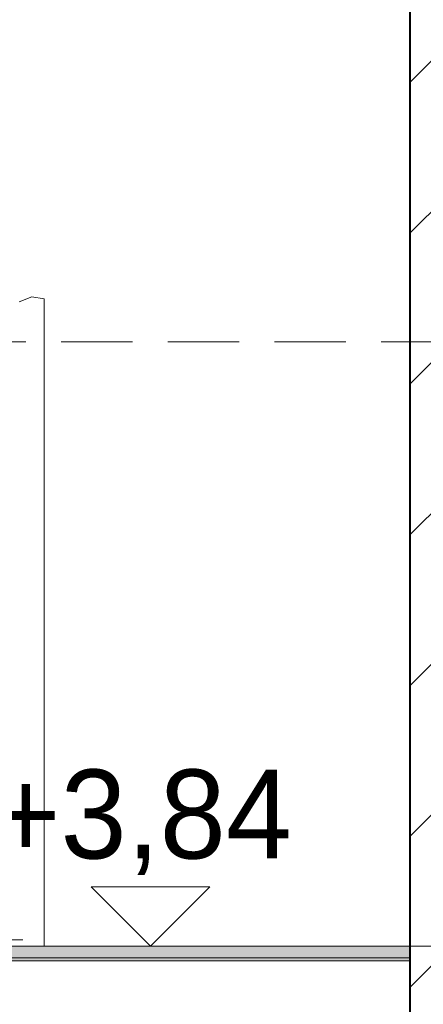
# Model space of a CAD drawing. Header units: millimetres. Extents: x 16408 to 141596, y -21057 to 26364.
# Tile 64 of 144: x 31873 to 32554, y 3738 to 5400. Entities that reach past the tile are written whole.
import ezdxf

# ---------------------------------------------------------------- set-up
doc = ezdxf.new("R2010")
doc.units = ezdxf.units.MM
doc.header["$MEASUREMENT"] = 0
doc.linetypes.add('Przerywana gęsta', pattern=[180, 120, -60])
doc.linetypes.add('Wipeout_Contour', pattern=[1000, 0, -1000])
for name, color, linetype, lineweight in [('0_Nr_pióra__1', 7, 'Continuous', 13), ('0_Nr_pióra__103', 7, 'Continuous', 5), ('0_Nr_pióra__122', 255, 'Continuous', 0), ('inw_schody zewnętrzne_Nr_pióra__1', 7, 'Continuous', 13), ('inw_schody zewnętrzne_Nr_pióra__103', 7, 'Continuous', 5), ('inw_schody zewnętrzne_Nr_pióra__27', 7, 'Continuous', 40), ('inw_schody zewnętrzne_Nr_pióra__87', 7, 'Continuous', 13)]:
    doc.layers.add(name, color=color, linetype=linetype, lineweight=lineweight)
doc.layers.add('inw_schody zewnętrzne', color=7, linetype='Continuous')
doc.layers.add('inw_ściany zewnętrzne_Nr_pióra__61', color=7, linetype='Continuous', lineweight=13, true_color=0x6a6a6a)
doc.styles.add('STYL_AUTOMATYCZNY_2', font='txt')
pattern_1 = [(45, (0, 0), (-127.2792, 127.2792), [])]

# ---------------------------------------------------------------- blocks, each defined once
blk = doc.blocks.new('Wymiary_29_4', base_point=(32094.1, 3836.4))
at = {"layer": '0_Nr_pióra__1', "color": 7, "linetype": 'Continuous', "lineweight": 13}
for p, q in [((32094.1, 3836.4), (31994.1, 3936.4)), ((31994.1, 3936.4), (32194.1, 3936.4)), ((32194.1, 3936.4), (32094.1, 3836.4))]:
    blk.add_line(p, q, dxfattribs=at)
at = {"layer": '0_Nr_pióra__1', "color": 7, "lineweight": 13, "insert": (31825.1, 3956.4), "char_height": 150, "attachment_point": 7, "style": 'STYL_AUTOMATYCZNY_2'}
blk.add_mtext('\\A1;{\\pql;\\fCentury Gothic|b0|i0|c238|p34;+3,84}', dxfattribs=at)

msp = doc.modelspace()

# ---------------------------------------------------------------- linework, layer by layer
at = {"layer": '0_Nr_pióra__103', "color": 7, "linetype": 'Continuous', "lineweight": 5}
for p, q in [((31872.3, 4923.8), (31894, 4932.3)), ((31894, 4932.3), (31914.7, 4928.7))]:
    msp.add_line(p, q, dxfattribs=at)
at = {"layer": 'inw_schody zewnętrzne_Nr_pióra__103', "color": 7, "linetype": 'Continuous', "lineweight": 5}
for p, q in [((32114.5, 3836.4), (31997.8, 3836.4)), ((32224.2, 3836.4), (32114.5, 3836.4)), ((32326.5, 3836.4), (32224.2, 3836.4))]:
    msp.add_line(p, q, dxfattribs=at)

# ---------------------------------------------------------------- wipeouts: each hides what was drawn before it
at = {"color": 254, "linetype": 'Wipeout_Contour', "lineweight": 0, "ltscale": 192709.338048}
msp.add_wipeout([(31887.2, 3821.1), (31887.2, 3816.4), (31889.5, 3816.4), (31896.3, 3821.5), (31893.1, 3820.2), (31887.5, 3821.2)], dxfattribs=at)
at = {"color": 254, "linetype": 'Wipeout_Contour', "lineweight": 0, "ltscale": 224660.103691}
msp.add_wipeout([(31874.7, 4856.4), (31745.7, 4856.4), (31745.7, 3836.4), (31833.8, 3836.4), (31846.4, 3846), (31847.4, 3846.9), (31874.7, 3846.9)], dxfattribs=at).dxf.layer = 'inw_schody zewnętrzne'
at = {"color": 254, "linetype": 'Wipeout_Contour', "lineweight": 0, "ltscale": 131030.54976}
msp.add_wipeout([(32421, 4856.4), (32421, 3836.4), (32507.2, 3836.4), (32507.2, 4856.4)], dxfattribs=at).dxf.layer = 'inw_schody zewnętrzne'

# ---------------------------------------------------------------- next in the draw order: linework, layer by layer
at = {"layer": '0_Nr_pióra__103', "color": 7, "linetype": 'Continuous', "lineweight": 5}
for p, q in [((31875.1, 3846.9), (31847.4, 3846.9)), ((31878.4, 3846.9), (31875.1, 3846.9))]:
    msp.add_line(p, q, dxfattribs=at)
at = {"layer": 'inw_schody zewnętrzne_Nr_pióra__103', "color": 7, "linetype": 'Continuous', "lineweight": 5}
msp.add_line((32421, 3836.4), (32326.5, 3836.4), dxfattribs=at)

# ---------------------------------------------------------------- next in the draw order: wipeouts: each hides what was drawn before it
at = {"color": 254, "linetype": 'Wipeout_Contour', "lineweight": 0, "ltscale": 128491.290348}
msp.add_wipeout([(31901.5, 3826.3), (31887.1, 3826.2), (31887.1, 3825.7), (31900.7, 3825.9)], dxfattribs=at)
at = {"color": 254, "linetype": 'Wipeout_Contour', "lineweight": 0, "ltscale": 96347.020181}
msp.add_wipeout([(31887.2, 3816.4), (31887.2, 3815.6), (31889.5, 3816.4)], dxfattribs=at)
at = {"color": 254, "linetype": 'Wipeout_Contour', "lineweight": 0, "ltscale": 131250.151708}
msp.add_wipeout([(32507.2, 3836.4), (32531.8, 3836.4), (32531.8, 4856.4), (32507.2, 4856.4)], dxfattribs=at).dxf.layer = 'inw_schody zewnętrzne'

# ---------------------------------------------------------------- next in the draw order: linework, layer by layer
at = {"layer": 'inw_schody zewnętrzne_Nr_pióra__87', "color": 7, "linetype": 'Continuous', "lineweight": 13}
msp.add_line((32507.2, 3836.4), (32421, 3836.4), dxfattribs=at)

# ---------------------------------------------------------------- next in the draw order: wipeouts: each hides what was drawn before it
at = {"color": 254, "linetype": 'Wipeout_Contour', "lineweight": 0, "ltscale": 96346.770917}
msp.add_wipeout([(31887.2, 3815.6), (31887.2, 3814.8), (31889.5, 3816.4)], dxfattribs=at)
at = {"color": 254, "linetype": 'Wipeout_Contour', "lineweight": 0, "ltscale": 132614.285689}
msp.add_wipeout([(32507.2, 7736.4), (32507.2, 4856.4), (32531.8, 4856.4), (32531.8, 7736.4)], dxfattribs=at).dxf.layer = 'inw_schody zewnętrzne'

# ---------------------------------------------------------------- next in the draw order: wipeouts: each hides what was drawn before it
at = {"color": 254, "linetype": 'Wipeout_Contour', "lineweight": 0, "ltscale": 96346.70592}
msp.add_wipeout([(31887.2, 3821.3), (31887.2, 3821.1), (31887.5, 3821.2)], dxfattribs=at)
at = {"color": 254, "linetype": 'Wipeout_Contour', "lineweight": 0, "ltscale": 405872.6584}
msp.add_wipeout([(34590, 3836.4), (34590, 4856.4), (34481, 4856.4), (33707.3, 4856.4), (33163.2, 4856.4), (32756.5, 4856.4), (32531.8, 4856.4), (32531.8, 3836.4), (32756.5, 3836.4), (33163.2, 3836.4), (33707.3, 3836.4), (34481, 3836.4)], dxfattribs=at).dxf.layer = 'inw_schody zewnętrzne'

# ---------------------------------------------------------------- next in the draw order: hatches: boundary and pattern name
at = {"layer": 'inw_schody zewnętrzne_Nr_pióra__1', "linetype": 'Continuous', "lineweight": 13}
h = msp.add_hatch(dxfattribs=at)
h.set_pattern_fill('Bloczki_ceramiczne_0004', style=0, pattern_type=2)
h.set_pattern_definition(pattern_1)
h.paths.add_polyline_path([(34590, 3836.4), (34590, 4856.4), (34481, 4856.4), (33707.3, 4856.4), (33163.2, 4856.4), (32756.5, 4856.4), (32531.8, 4856.4), (32531.8, 3836.4), (32756.5, 3836.4), (33163.2, 3836.4), (33707.3, 3836.4), (34481, 3836.4)])

# ---------------------------------------------------------------- next in the draw order: wipeouts: each hides what was drawn before it
at = {"color": 254, "linetype": 'Wipeout_Contour', "lineweight": 0, "ltscale": 289117.400956}
msp.add_wipeout([(31878.4, 3826.2), (31902.7, 3826.3), (31901.5, 3826.3), (31900.7, 3825.9), (31887.1, 3825.7), (31887.2, 3821.3), (31893.1, 3820.2), (31914.7, 3828.7), (31894, 3832.3)], dxfattribs=at)

# ---------------------------------------------------------------- next in the draw order: linework, layer by layer
at = {"layer": '0_Nr_pióra__103', "color": 7, "linetype": 'Continuous', "lineweight": 5}
msp.add_line((31914.7, 3836.4), (31914.7, 4928.7), dxfattribs=at)
at = {"layer": 'inw_schody zewnętrzne_Nr_pióra__103', "color": 7, "linetype": 'Continuous', "lineweight": 5}
msp.add_line((31997.8, 3836.4), (31902.7, 3836.4), dxfattribs=at)

# ---------------------------------------------------------------- next in the draw order: block references
at = {"color": 7, "linetype": 'Continuous', "lineweight": 13}
msp.add_blockref('Wymiary_29_4', (32094.1, 3836.4), dxfattribs=at)

# ---------------------------------------------------------------- next in the draw order: wipeouts: each hides what was drawn before it
at = {"color": 254, "linetype": 'Wipeout_Contour', "lineweight": 0, "ltscale": 409846.936882}
msp.add_wipeout([(32756.5, 7736.4), (32531.8, 7736.4), (32531.8, 4856.4), (32756.5, 4856.4), (33163.2, 4856.4), (33707.3, 4856.4), (34481, 4856.4), (34590, 4856.4), (34590, 7736.4), (34481, 7736.4), (33707.3, 7736.4), (33163.2, 7736.4)], dxfattribs=at).dxf.layer = 'inw_schody zewnętrzne'
at = {"color": 254, "linetype": 'Wipeout_Contour', "lineweight": 0, "ltscale": 402894.150624}
msp.add_wipeout([(32697.1, 3836.4), (32531.8, 3836.4), (32531.8, -3.6), (32697.1, -3.6), (33081.4, -3.6), (33589.6, -3.6), (34300, -3.6), (34588.9, -3.6), (34588.9, 3836.4), (34300, 3836.4), (33589.6, 3836.4), (33081.4, 3836.4)], dxfattribs=at).dxf.layer = 'inw_schody zewnętrzne'

# ---------------------------------------------------------------- next in the draw order: hatches: boundary and pattern name
at = {"layer": '0_Nr_pióra__1', "linetype": 'Continuous', "lineweight": 0, "true_color": 0x000000}
msp.add_hatch(color=18, dxfattribs=at).paths.add_polyline_path([(32531.8, 3811.4), (32531.8, 3836.4), (30890.5, 3836.4), (30890.5, 3811.4)])
at = {"layer": '0_Nr_pióra__122', "linetype": 'Continuous', "lineweight": 0, "true_color": 0xffffff}
msp.add_hatch(color=7, dxfattribs=at).paths.add_polyline_path([(32531.8, 3816.4), (32531.8, 3836.4), (30890.5, 3836.4), (30890.5, 3816.4)])
at = {"layer": 'inw_schody zewnętrzne_Nr_pióra__1', "linetype": 'Continuous', "lineweight": 13}
h = msp.add_hatch(dxfattribs=at)
h.set_pattern_fill('Bloczki_ceramiczne_0004', style=0, pattern_type=2)
h.set_pattern_definition(pattern_1)
h.paths.add_polyline_path([(32756.5, 7736.4), (32531.8, 7736.4), (32531.8, 4856.4), (32756.5, 4856.4), (33163.2, 4856.4), (33707.3, 4856.4), (34481, 4856.4), (34590, 4856.4), (34590, 7736.4), (34481, 7736.4), (33707.3, 7736.4), (33163.2, 7736.4)])
h = msp.add_hatch(dxfattribs=at)
h.set_pattern_fill('Bloczki_ceramiczne_0004', style=0, pattern_type=2)
h.set_pattern_definition(pattern_1)
h.paths.add_polyline_path([(32697.1, 3836.4), (32531.8, 3836.4), (32531.8, -3.6), (32697.1, -3.6), (33081.4, -3.6), (33589.6, -3.6), (34300, -3.6), (34588.9, -3.6), (34588.9, 3836.4), (34300, 3836.4), (33589.6, 3836.4), (33081.4, 3836.4)])

# ---------------------------------------------------------------- next in the draw order: linework, layer by layer
at = {"layer": '0_Nr_pióra__1', "color": 7, "linetype": 'Continuous', "lineweight": 13, "flags": 128}
for points in [[(32531.8, 3816.4), (32531.8, 3836.4), (30890.5, 3836.4), (30890.5, 3816.4)], [(32531.8, 3811.4), (32531.8, 3836.4), (30890.5, 3836.4), (30890.5, 3811.4)]]:
    msp.add_lwpolyline(points, close=True, dxfattribs=at)
at = {"layer": 'inw_schody zewnętrzne_Nr_pióra__27', "color": 7, "linetype": 'Continuous', "lineweight": 40}
for p, q in [((32531.8, 7736.4), (32531.8, 4856.4)), ((32531.8, 4856.4), (32531.8, 3836.4)), ((32531.8, 3836.4), (32531.8, -3.6))]:
    msp.add_line(p, q, dxfattribs=at)
at = {"layer": 'inw_schody zewnętrzne_Nr_pióra__87', "color": 7, "linetype": 'Continuous', "lineweight": 13}
msp.add_line((32531.8, 3836.4), (32507.2, 3836.4), dxfattribs=at)
at = {"layer": 'inw_ściany zewnętrzne_Nr_pióra__61', "color": 251, "linetype": 'Przerywana gęsta', "lineweight": 13, "true_color": 0x6a6a6a, "flags": 128}
for points in [[(29603.5, 4856.4), (38941.5, 4856.4)], [(31196.4, 3836.4), (38941.5, 3836.4)]]:
    msp.add_lwpolyline(points, dxfattribs=at)

doc.saveas('drawing.dxf')
